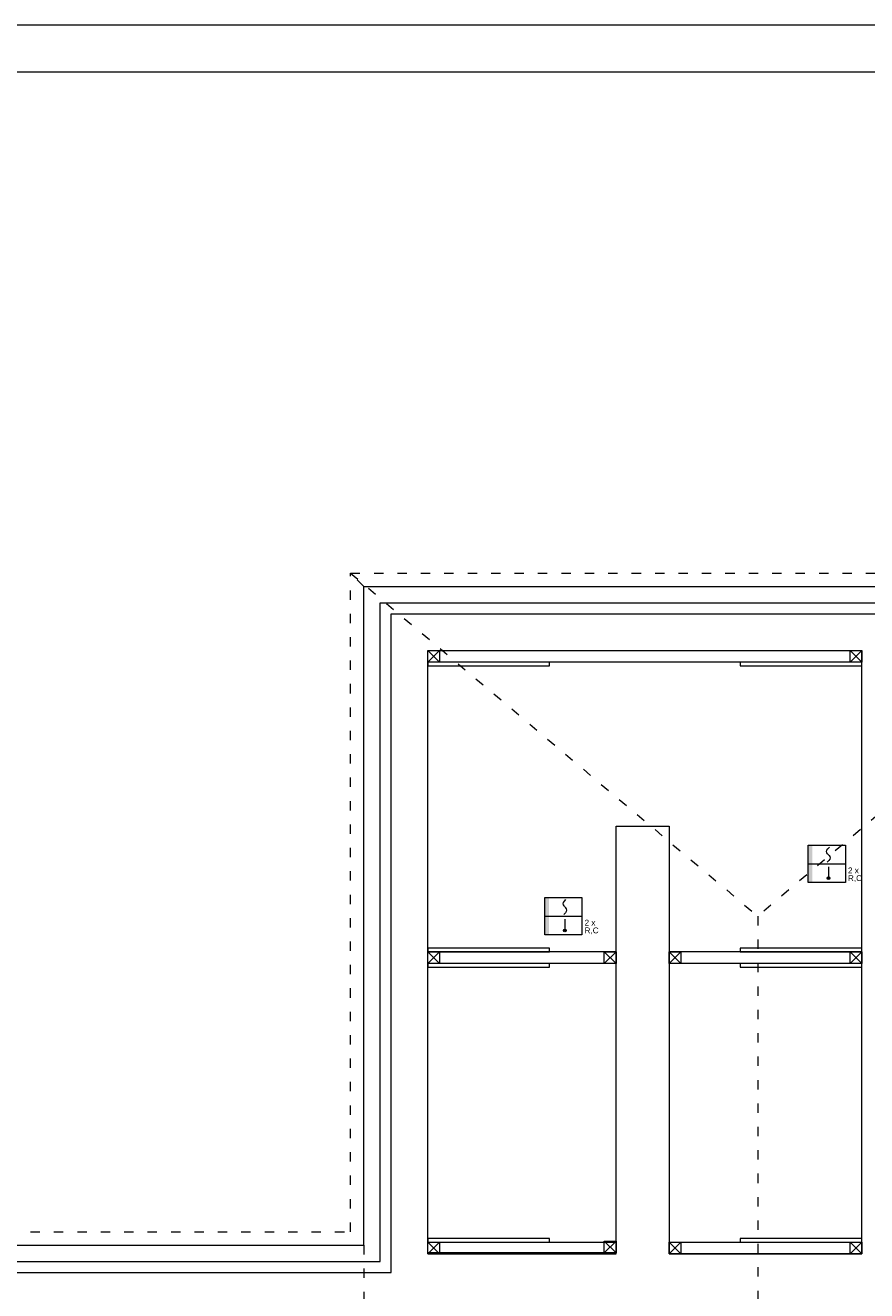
# Model space of a CAD drawing. Header units: centimetres. Extents: x 74437 to 92332, y -37016 to -3432.
# Tile 61 of 68: x 77563 to 78641, y -5946 to -4325. Entities that reach past the tile are written whole.
import ezdxf

# ---------------------------------------------------------------- set-up
doc = ezdxf.new("R2010")
doc.units = ezdxf.units.CM
doc.header["$LTSCALE"] = 0.02
doc.linetypes.add('ACAD_ISO03W100', pattern=[30, 12, -18])
doc.layers.get('0').update_dxf_attribs({"color": 8, "lineweight": 13})
for name, color, linetype, lineweight in [('_pk_tabelka', 7, 'Continuous', 15), ('koncepcja linie przekrojowe', 8, 'Continuous', 13), ('Linia SSP', 7, 'Continuous', 35), ('LINIE PRZEKROJOWE', 8, 'Continuous', 13)]:
    doc.layers.add(name, color=color, linetype=linetype, lineweight=lineweight)
doc.styles.get("Standard").update_dxf_attribs({"font": 'arial.ttf', "height": 12})

msp = doc.modelspace()

# ---------------------------------------------------------------- hatches: boundary and pattern name
at = {"layer": 'Linia SSP', "lineweight": 5}
h = msp.add_hatch(color=256, dxfattribs=at)
h.set_gradient(color1=(255, 255, 255), one_color=1, tint=1, name='INVSPHERICAL')
h.paths.add_polyline_path([(78571.6, -5399.1), (78571.6, -5375.2), (78566.1, -5375.2), (78566.1, -5399.1)])
h.paths.add_polyline_path([(78571.6, -5423), (78571.6, -5399.1), (78566.1, -5399.1), (78566.1, -5423)])
for points in [[(78593.7, -5417.4, 1), (78590.2, -5417.4, 1)], [(78256.3, -5484.5, 1), (78252.8, -5484.5, 1)]]:
    msp.add_hatch(color=256, dxfattribs=at).paths.add_polyline_path(points)
h = msp.add_hatch(color=256, dxfattribs=at)
h.set_gradient(color1=(255, 255, 255), one_color=1, tint=1, name='INVSPHERICAL')
h.paths.add_polyline_path([(78234.2, -5466.1), (78234.2, -5442.2), (78228.6, -5442.2), (78228.6, -5466.1)])
h.paths.add_polyline_path([(78234.2, -5490), (78234.2, -5466.1), (78228.6, -5466.1), (78228.6, -5490)])

# ---------------------------------------------------------------- linework, layer by layer
at = {"linetype": 'ACAD_ISO03W100', "ltscale": 50}
for points in [[(74958, -4554.7), (76413.1, -4556.5), (76413.1, -5802.9), (76550, -5870.6), (77980, -5870.6), (77980, -5026.6), (79023, -5026.6), (79023, -5870.6), (80465.3, -5870.6)], [(77997, -5043.6), (77980, -5026.6), (78501.5, -5466.1)], [(79006, -5043.6), (79023, -5026.6), (78501.5, -5466.1)], [(78501.5, -5466.1), (78501.5, -6390.5)], [(77997, -5887.6), (77997, -5969.6), (78501.5, -6390.5)]]:
    msp.add_lwpolyline(points, dxfattribs=at)
for points in [[(78018, -5908.6), (78018, -5064.7), (78985, -5064.7), (78985, -5908.6)], [(78032, -5922.6), (78032, -5078.7), (78971, -5078.7), (78971, -5922.6)], [(78635, -5140.7), (78079, -5140.7)], [(78320, -5511.7), (78079, -5511.7)], [(78635, -5511.7), (78388, -5511.7)], [(78320, -5526.7), (78079, -5526.7)], [(78635, -5526.7), (78388, -5526.7)], [(78234.9, -5883.7), (78320, -5883.7)], [(78388, -5883.7), (78479.1, -5883.7)], [(78320, -5897.7), (78079, -5897.7)], [(78320, -5898.7), (78079, -5898.7)], [(78635, -5898.7), (78388, -5898.7)], [(76997, -5908.6), (78018, -5908.6)], [(76997, -5922.6), (78032, -5922.6)]]:
    msp.add_lwpolyline(points)
for points in [[(78234.9, -5145.3), (78234.9, -5140.7), (78079, -5140.7), (78079, -5145.3)], [(78635, -5145.3), (78635, -5140.7), (78479.1, -5140.7), (78479.1, -5145.3)], [(78234.9, -5511.7), (78234.9, -5507.2), (78079, -5507.2), (78079, -5511.7)], [(78635, -5511.7), (78635, -5507.2), (78479.1, -5507.2), (78479.1, -5511.7)], [(78234.9, -5531.3), (78234.9, -5526.7), (78079, -5526.7), (78079, -5531.3)], [(78635, -5531.3), (78635, -5526.7), (78479.1, -5526.7), (78479.1, -5531.3)], [(78234.9, -5883.7), (78234.9, -5879.2), (78079, -5879.2), (78079, -5883.7)], [(78635, -5883.7), (78635, -5879.2), (78479.1, -5879.2), (78479.1, -5883.7)]]:
    msp.add_lwpolyline(points, close=True)
at = {"layer": '_pk_tabelka', "color": 7, "ltscale": 3}
for p, q in [((82847.1, -4324.5), (74437.1, -4324.5)), ((82787.1, -4384.5), (74687.1, -4384.5))]:
    msp.add_line(p, q, dxfattribs=at)
at = {"layer": 'koncepcja linie przekrojowe'}
for points in [[(74975, -4571.7), (76396.1, -4573.5), (76396.1, -5813.5), (76546.1, -5887.6), (77997, -5887.6), (77997, -5043.6), (79006, -5043.6), (79006, -5887.6), (80469.5, -5887.6)], [(78079, -5898.7), (78079, -5125.7), (78635, -5125.7)], [(78079, -5898.7), (78192, -5898.7)], [(78192, -5898.7), (78320, -5898.7)], [(78388, -5898.7), (78635, -5898.7)]]:
    msp.add_lwpolyline(points, dxfattribs=at)
at = {"layer": 'Linia SSP', "linetype": 'Continuous', "lineweight": 5}
for p, q in [((78589.7, -5383.2), (78590.1, -5381.6)), ((78590.1, -5384.8), (78589.7, -5383.2)), ((78590.1, -5381.6), (78591.3, -5379.8)), ((78591.3, -5379.8), (78593.3, -5377.6)), ((78591, -5386.1), (78590.1, -5384.8)), ((78592.6, -5394.7), (78590.6, -5396.9)), ((78591.3, -5386.6), (78591, -5386.1)), ((78591.9, -5387.3), (78591.3, -5386.6)), ((78591.9, -5387.3), (78592.6, -5388)), ((78592.6, -5388), (78592.9, -5388.4)), ((78593.7, -5392.9), (78592.6, -5394.7)), ((78592.9, -5388.4), (78593.7, -5389.7)), ((78593.7, -5389.7), (78594.1, -5391.3)), ((78594.1, -5391.3), (78593.7, -5392.9)), ((78252.7, -5448.6), (78253.9, -5446.8)), ((78253.9, -5446.8), (78255.9, -5444.6)), ((78252.3, -5450.2), (78252.7, -5448.6)), ((78252.7, -5451.8), (78252.3, -5450.2)), ((78253.6, -5453.1), (78252.7, -5451.8)), ((78255.1, -5461.8), (78253.2, -5463.9)), ((78253.9, -5453.6), (78253.6, -5453.1)), ((78254.5, -5454.3), (78253.9, -5453.6)), ((78254.5, -5454.3), (78255.1, -5455)), ((78255.1, -5455), (78255.4, -5455.4)), ((78256.3, -5460), (78255.1, -5461.8)), ((78255.4, -5455.4), (78256.3, -5456.8)), ((78256.3, -5456.8), (78256.7, -5458.4)), ((78256.7, -5458.4), (78256.3, -5460))]:
    msp.add_line(p, q, dxfattribs=at)
at = {"layer": 'Linia SSP', "lineweight": 5}
for p, q in [((78566.1, -5399.1), (78613.8, -5399.1)), ((78592, -5402.9), (78592, -5417.4)), ((78228.6, -5466.1), (78276.4, -5466.1)), ((78254.5, -5470), (78254.5, -5484.5))]:
    msp.add_line(p, q, dxfattribs=at)
for points in [[(78566.1, -5375.2), (78613.8, -5375.2), (78613.8, -5423), (78566.1, -5423)], [(78228.6, -5442.2), (78276.4, -5442.2), (78276.4, -5490), (78228.6, -5490)]]:
    msp.add_lwpolyline(points, close=True, dxfattribs=at)
for centre in [(78592, -5417.4), (78254.5, -5484.5)]:
    msp.add_circle(centre, 1.75, dxfattribs=at)
at = {"layer": 'LINIE PRZEKROJOWE'}
for points in [[(78079, -5125.7), (78094, -5125.7), (78094, -5140.7), (78079, -5140.7)], [(78620, -5125.7), (78635, -5125.7), (78635, -5140.7), (78620, -5140.7)], [(78079, -5511.7), (78094, -5511.7), (78094, -5526.7), (78079, -5526.7)], [(78305, -5511.7), (78320, -5511.7), (78320, -5526.7), (78305, -5526.7)], [(78388, -5511.7), (78403, -5511.7), (78403, -5526.7), (78388, -5526.7)], [(78620, -5511.7), (78635, -5511.7), (78635, -5526.7), (78620, -5526.7)], [(78079, -5883.7), (78094, -5883.7), (78094, -5898.7), (78079, -5898.7)], [(78305, -5882.7), (78320, -5882.7), (78320, -5897.7), (78305, -5897.7)], [(78388, -5883.7), (78403, -5883.7), (78403, -5898.7), (78388, -5898.7)], [(78620, -5883.7), (78635, -5883.7), (78635, -5898.7), (78620, -5898.7)]]:
    msp.add_lwpolyline(points, close=True, dxfattribs=at)
for points in [[(78079, -5125.7), (78094, -5140.7)], [(78094, -5125.7), (78079, -5140.7)], [(78620, -5125.7), (78635, -5140.7)], [(78635, -5125.7), (78620, -5140.7)], [(78635, -5898.7), (78635, -5125.7), (78635, -5125.7)], [(78320, -5898.7), (78320, -5350.9), (78388, -5350.9), (78388, -5898.7)], [(78079, -5511.7), (78094, -5526.7)], [(78094, -5511.7), (78079, -5526.7)], [(78305, -5511.7), (78320, -5526.7)], [(78320, -5511.7), (78305, -5526.7)], [(78388, -5511.7), (78403, -5526.7)], [(78403, -5511.7), (78388, -5526.7)], [(78620, -5511.7), (78635, -5526.7)], [(78635, -5511.7), (78620, -5526.7)], [(78079, -5883.7), (78094, -5898.7)], [(78094, -5883.7), (78079, -5898.7)], [(78305, -5882.7), (78320, -5897.7)], [(78320, -5882.7), (78305, -5897.7)], [(78388, -5883.7), (78403, -5898.7)], [(78403, -5883.7), (78388, -5898.7)], [(78620, -5883.7), (78635, -5898.7)], [(78635, -5883.7), (78620, -5898.7)]]:
    msp.add_lwpolyline(points, dxfattribs=at)

# ---------------------------------------------------------------- texts
at = {"layer": 'Linia SSP', "lineweight": 5}
for s, p in [('2 x', (78617.1, -5411.2)), ('R,C', (78617.1, -5421.1)), ('2 x', (78279.7, -5478.2)), ('R,C', (78279.7, -5488.1))]:
    msp.add_text(s, height=7.46, dxfattribs=at).set_placement(p)

doc.saveas('drawing.dxf')
